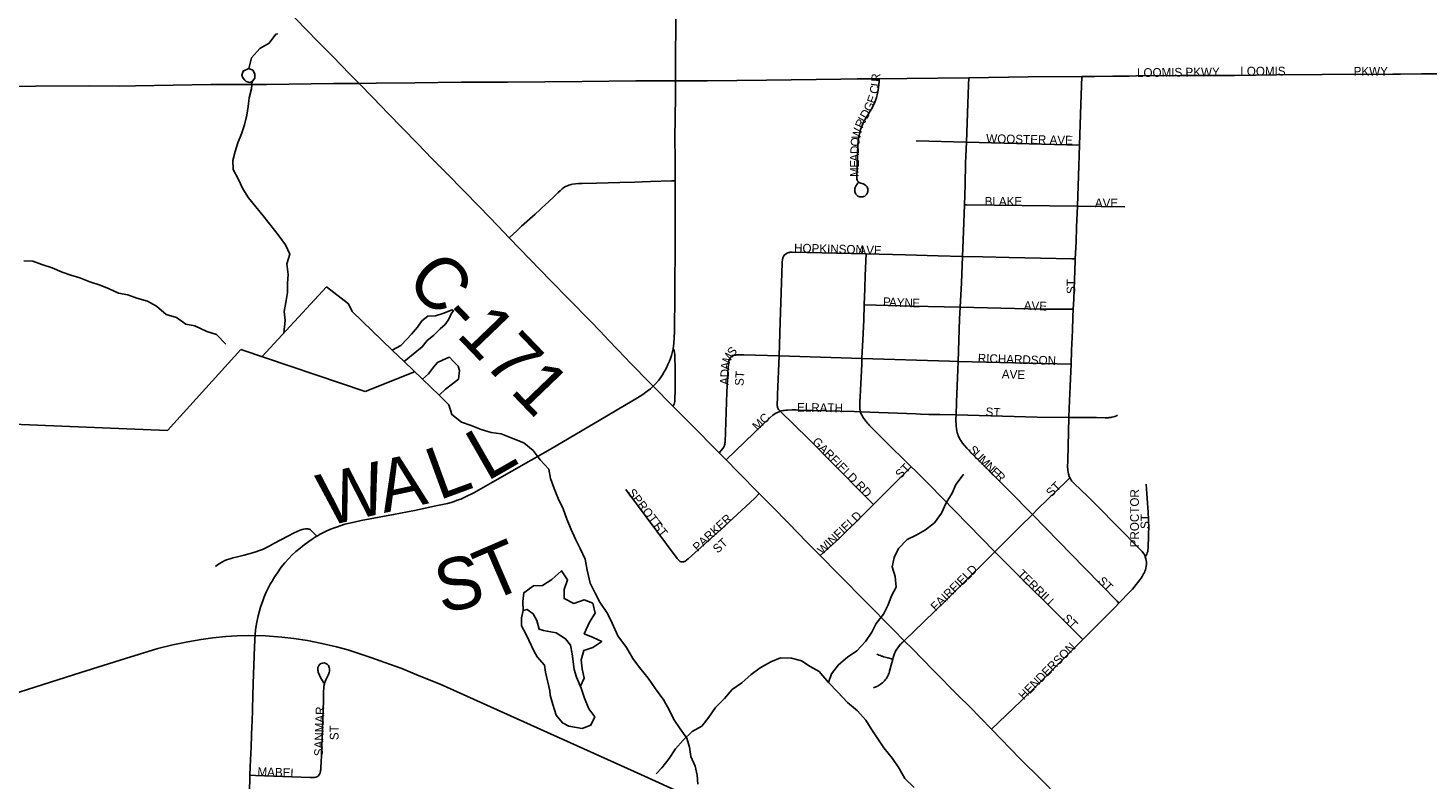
# Model space of a CAD drawing. Header units: feet. Extents: x 2113747 to 2516209, y 960708 to 1356798.
# Tile 111 of 206: x 2305491 to 2313538, y 1156200 to 1160519. Entities that reach past the tile are written whole.
import ezdxf

# ---------------------------------------------------------------- set-up
doc = ezdxf.new("R2010")
doc.units = ezdxf.units.FT
doc.header["$LTSCALE"] = 50
doc.header["$MEASUREMENT"] = 0
doc.linetypes.add('rr2', pattern=[0])
for name, color, linetype in [('0_Xref', 7, 'Continuous'), ('GM_X_City_Street', 251, 'Continuous'), ('GM_X_City_Street_Text', 251, 'Continuous'), ('GM_X_County_Road', 3, 'Continuous'), ('GM_X_County_Road_Text', 3, 'Continuous'), ('GM_X_Minor_Lake', 5, 'Continuous'), ('GM_X_Minor_River', 5, 'Continuous'), ('GM_X_Rail_Line', 251, 'rr2'), ('GM_X_Township_Road', 4, 'Continuous'), ('GM_X_Township_Subdivision', 4, 'Continuous'), ('GM_X_Township_Subdivision_Text', 4, 'Continuous')]:
    doc.layers.add(name, color=color, linetype=linetype)
doc.styles.add('Styledgn030', font='dgn030.shx')

# ---------------------------------------------------------------- blocks, each defined once
blk = doc.blocks.new('POR')
at = {"layer": 'GM_X_City_Street', "flags": 128}
for points in [[(2311862, 1160242.7), (2312117.9, 1160244.8), (2312289.3, 1160245.3)], [(2312349.2, 1160245.5), (2312426, 1160245.7), (2312667.6, 1160248.7), (2312929.8, 1160251.9), (2313335.3, 1160253.7), (2313379.4, 1160253.9)], [(2311306.7, 1156204.4), (2311202.2, 1156308.2), (2311191.7, 1156319)], [(2311649.6, 1155854.6), (2311557.8, 1155949.4), (2311501.4, 1156009), (2311457.3, 1156053.1), (2311448.8, 1156061.3), (2311419.3, 1156090.6), (2311306.7, 1156204.4)]]:
    blk.add_lwpolyline(points, dxfattribs=at)
at = {"layer": 'GM_X_County_Road', "flags": 128}
for points in [[(2307394.6, 1160199.9), (2307341.8, 1160253.6), (2307242.6, 1160353.7), (2307162.6, 1160435.9), (2307087.2, 1160513.6), (2306988.9, 1160614.9), (2306933.7, 1160675.2), (2306922.2, 1160689.1), (2306908.6, 1160706.9), (2306897.9, 1160722.6), (2306890.3, 1160734.5), (2306884.1, 1160745.4), (2306878.8, 1160757.2), (2306874.6, 1160769.7), (2306872, 1160780.4), (2306870.2, 1160791.4), (2306869, 1160812.2)], [(2309212.8, 1160213.9), (2309212.8, 1160331), (2309213.4, 1160419.2), (2309214.1, 1160471.4), (2309214, 1160570.1)], [(2307394.6, 1160199.9), (2307492.6, 1160200.7), (2307714.7, 1160202.4), (2307981.1, 1160206.2), (2308248.1, 1160208), (2308676.1, 1160211.7), (2308984.9, 1160214.2), (2309212.8, 1160213.9)], [(2309212.8, 1160213.9), (2309394.5, 1160215.3), (2309736.1, 1160219.3), (2310162.4, 1160224.7), (2310256.8, 1160225.6)], [(2309213.1, 1160134.3), (2309212.8, 1160213.9)], [(2310256.8, 1160225.6), (2310383.4, 1160226.8)], [(2310383.4, 1160226.8), (2310542.7, 1160228.4), (2310898.9, 1160232.9)], [(2310898.9, 1160232.9), (2311239.9, 1160237), (2311548.8, 1160239.8)], [(2311548.8, 1160239.8), (2311623.6, 1160240.4), (2311727.1, 1160241.8)], [(2311727.1, 1160241.8), (2311819.6, 1160242.5), (2311862, 1160242.7)], [(2312289.3, 1160245.3), (2312349.2, 1160245.5)], [(2313379.4, 1160253.9), (2313500.1, 1160254.3)], [(2313500.1, 1160254.3), (2313536.5, 1160254.5), (2313694.2, 1160255), (2313760.4, 1160255.6)], [(2305357.6, 1160181.5), (2305533.9, 1160183.9), (2305845.1, 1160185.5), (2306015.4, 1160184.9), (2306110.2, 1160186.5), (2306542.4, 1160192.7), (2306864, 1160194.1), (2307246.9, 1160198.5)], [(2307246.9, 1160198.5), (2307325.2, 1160199.4), (2307394.6, 1160199.9)], [(2308257.3, 1159311.9), (2308193.3, 1159378.8), (2308085.8, 1159489.4), (2307994, 1159583.3), (2307902.4, 1159677.3), (2307815.1, 1159766.3), (2307730.6, 1159853.6), (2307641, 1159945), (2307561.5, 1160027.7), (2307475.3, 1160117.9), (2307394.6, 1160199.9)], [(2309210.5, 1159640.6), (2309210.5, 1159640.8), (2309210.5, 1159726.7), (2309210.3, 1159767.4), (2309209.5, 1159883.2), (2309213.2, 1160125.5), (2309213.1, 1160134.3)], [(2309200.3, 1158674.5), (2309202.3, 1158689.8), (2309203.9, 1158706.8), (2309205.8, 1158737.6), (2309207.2, 1158774), (2309208.1, 1158809.5), (2309208.3, 1158951.5), (2309210.1, 1159338.9), (2309210.5, 1159640.6)], [(2308780.2, 1158774.6), (2308722.4, 1158835.7), (2308602.7, 1158957.4), (2308496.8, 1159065), (2308257.3, 1159311.9)], [(2308926, 1158621.8), (2308830.2, 1158721.6), (2308780.2, 1158774.6)], [(2309084.5, 1158459.3), (2309069.9, 1158473.8), (2308950.7, 1158596), (2308926, 1158621.8)], [(2309126.6, 1158506.4), (2309126.9, 1158506.8), (2309138.4, 1158524), (2309148.7, 1158540.6), (2309159, 1158560.7), (2309169.3, 1158583.9), (2309177.6, 1158602.8), (2309183.7, 1158618.5), (2309189.4, 1158635.3), (2309194, 1158650.6), (2309200.3, 1158674.5)], [(2309197.4, 1158344.4), (2309202.1, 1158350.8), (2309204.8, 1158355.8), (2309207.4, 1158362.8), (2309208.7, 1158370.2), (2309209.5, 1158381), (2309210.4, 1158440.1), (2309211.4, 1158552.6), (2309209.7, 1158638.3), (2309207.8, 1158652.3), (2309204.6, 1158664.3), (2309200.3, 1158674.5)], [(2308877.8, 1158323.4), (2308994.2, 1158392), (2309024.9, 1158411.8), (2309050.7, 1158430.1), (2309068.5, 1158444.4), (2309084.5, 1158459.3)], [(2309084.5, 1158459.3), (2309098.9, 1158473), (2309114.3, 1158490.8), (2309126.6, 1158506.4)], [(2309197.4, 1158344.4), (2309084.5, 1158459.3)], [(2308161.7, 1157906.7), (2308495, 1158096.9), (2308816.6, 1158287.4), (2308877.8, 1158323.4)], [(2309463.5, 1158076.2), (2309298.8, 1158242.1), (2309247.3, 1158293.5), (2309197.4, 1158344.4)], [(2309504.1, 1158035.4), (2309463.5, 1158076.2)], [(2309694.4, 1157841.1), (2309573.2, 1157965), (2309504.1, 1158035.4)], [(2307150.6, 1157596), (2307156, 1157599.1), (2307171, 1157607.7), (2307202, 1157623.3), (2307229.4, 1157636), (2307264.3, 1157649.3), (2307312.5, 1157664.9), (2307366.8, 1157678), (2307407.2, 1157686.4), (2307457.5, 1157695.7), (2307592.9, 1157721.2), (2307712, 1157744.9), (2307844.7, 1157772), (2307873.5, 1157778.4), (2307902.2, 1157785.2), (2307922.7, 1157790.7), (2307941, 1157796.5), (2307958.7, 1157802.7), (2307978.3, 1157810.2), (2308006.9, 1157822.2), (2308054.4, 1157845.5), (2308161.7, 1157906.7)], [(2309959, 1157572.6), (2309927.1, 1157604.4), (2309775.2, 1157758.6), (2309694.4, 1157841.1)], [(2306985.4, 1157596.7), (2307021, 1157615.2), (2307037.8, 1157623.1), (2307055.2, 1157630.4), (2307067.2, 1157634.7), (2307076, 1157636.9), (2307085.5, 1157638.1), (2307089.2, 1157638.4), (2307095.5, 1157638.4), (2307098.9, 1157638.3), (2307105.2, 1157637.1), (2307107.9, 1157636.3), (2307112.4, 1157634.2), (2307115.3, 1157632.4), (2307117.8, 1157630.5), (2307121.4, 1157627.3), (2307131.7, 1157616.7), (2307150.6, 1157596)], [(2306779.1, 1156538.3), (2306780.8, 1156592.9), (2306781.2, 1156605.9), (2306785.6, 1156750), (2306792.5, 1156959.9), (2306796.9, 1157035), (2306801.2, 1157070.9), (2306806.1, 1157101.5), (2306813.5, 1157137.8), (2306827.4, 1157188), (2306840.6, 1157225.7), (2306849.4, 1157248.1), (2306861.2, 1157275.3), (2306871.6, 1157297), (2306883.5, 1157319.8), (2306894, 1157338.2), (2306909.9, 1157364.2), (2306924.7, 1157386.6), (2306947, 1157418), (2306966.9, 1157442.4), (2306987.8, 1157466.2), (2307009.3, 1157488.6), (2307031.7, 1157508.7), (2307054.9, 1157528.3), (2307079.1, 1157547.2), (2307097.9, 1157561.1), (2307112.4, 1157571.4), (2307128.2, 1157582), (2307137.9, 1157588.2), (2307150.6, 1157596)], [(2306877.7, 1157539.9), (2306903.5, 1157554.1), (2306985.4, 1157596.7)], [(2310044.4, 1157485.8), (2309959, 1157572.6)], [(2306568.3, 1157421.9), (2306580.4, 1157431.1), (2306590.5, 1157438.3), (2306599.8, 1157444.2), (2306606.3, 1157447.8), (2306613.6, 1157451.5), (2306618.8, 1157454), (2306632.5, 1157459.7), (2306646, 1157464.7), (2306658.5, 1157468.3), (2306669.3, 1157471.2), (2306687.6, 1157476), (2306703.4, 1157479.9), (2306734.6, 1157487.5), (2306754.7, 1157492.8), (2306780.9, 1157500.1), (2306800.4, 1157506), (2306815.9, 1157511.4), (2306828.4, 1157516.2), (2306838.9, 1157520.3), (2306851.1, 1157525.8), (2306866.3, 1157533.6), (2306877.7, 1157539.9)], [(2310147.6, 1157381), (2310044.4, 1157485.8)], [(2310527.8, 1156995.5), (2310463.7, 1157060), (2310305.1, 1157221.4), (2310162.1, 1157366.2), (2310147.6, 1157381)], [(2311029.1, 1156486.4), (2310901.8, 1156616.6), (2310841.9, 1156677.3), (2310691.7, 1156828.7), (2310574.7, 1156948.2), (2310527.8, 1156995.5)], [(2306766.8, 1156222.3), (2306768.8, 1156270.2), (2306774.2, 1156384.8), (2306776.7, 1156450.3), (2306778.4, 1156505.8), (2306778.9, 1156528.4), (2306779.1, 1156538.3)], [(2311191.7, 1156319), (2311029.1, 1156486.4)], [(2306731.8, 1155161.5), (2306735.2, 1155271.3), (2306751.6, 1155684.8), (2306759.9, 1155975.2), (2306761.5, 1156040.8), (2306765.6, 1156195), (2306766.8, 1156222.3)]]:
    blk.add_lwpolyline(points, dxfattribs=at)
at = {"layer": 'GM_X_Minor_Lake'}
for p, q in [((2306726.1, 1160231.9), (2306737.2, 1160217.9)), ((2307584.6, 1158666.6), (2307652.9, 1158600.6)), ((2307758.1, 1158499.1), (2307854, 1158406.6)), ((2308466.6, 1156814), (2308491.4, 1156708))]:
    blk.add_line(p, q, dxfattribs=at)
at = {"layer": 'GM_X_Minor_Lake', "flags": 128}
for points in [[(2306737.2, 1160217.9), (2306745.4, 1160210.6), (2306759.4, 1160206.6), (2306767.5, 1160204.7), (2306781.4, 1160212.8), (2306795.2, 1160230.9), (2306795, 1160255), (2306782.9, 1160276.9), (2306760.8, 1160284.8), (2306729, 1160270.5), (2306721.2, 1160246.4), (2306726.1, 1160231.9)], [(2307652.9, 1158600.6), (2307757.5, 1158684.5), (2307785.2, 1158720.8), (2307822.9, 1158751.1), (2307860.6, 1158789.4), (2307888.4, 1158813.7), (2307910.1, 1158843.9), (2307925.8, 1158878), (2307937.7, 1158892.1), (2307929.7, 1158898.1), (2307875.9, 1158877.6), (2307834, 1158863.3), (2307790.1, 1158861), (2307754.3, 1158834.7), (2307730.6, 1158798.4), (2307694.9, 1158758.1), (2307669.2, 1158729.9), (2307633.5, 1158693.6), (2307584.6, 1158666.6)], [(2307854, 1158406.6), (2307891.5, 1158442.5), (2307931.2, 1158472.8), (2307964.9, 1158499.1), (2307970.6, 1158549.2), (2307964.4, 1158573.2), (2307934.2, 1158603), (2307914, 1158624.9), (2307898.1, 1158620.7), (2307844.3, 1158594.3), (2307822.5, 1158568.1), (2307792.8, 1158529.8), (2307758.1, 1158499.1)], [(2308491.4, 1156708), (2308491.6, 1156682), (2308508, 1156628.1), (2308526.5, 1156568.1), (2308562.8, 1156522.4), (2308598.9, 1156504.6), (2308677, 1156491.2), (2308726.8, 1156509.6), (2308748.4, 1156557.8), (2308714.1, 1156603.6), (2308689.6, 1156665.5), (2308671.2, 1156723.4), (2308644.7, 1156785.3), (2308630.4, 1156829.2), (2308619.7, 1156919.3), (2308609.3, 1156969.2), (2308581, 1157007.1), (2308526.8, 1157040.7), (2308474.8, 1157050.3), (2308454.8, 1157054.2), (2308428.7, 1157062), (2308416.4, 1157111.9), (2308394.1, 1157149.8), (2308359.9, 1157175.6), (2308338, 1157169.4), (2308328.3, 1157127.3), (2308328.7, 1157081.2), (2308353, 1157035.4), (2308401.8, 1156929.6), (2308418, 1156903.7), (2308460.3, 1156854), (2308466.6, 1156814)]]:
    blk.add_lwpolyline(points, dxfattribs=at)
at = {"layer": 'GM_X_Minor_River'}
for p, q in [((2307206.3, 1159030.9), (2306837.7, 1158629.1)), ((2307333, 1158931.7), (2307206.3, 1159030.9)), ((2307355.3, 1158887.8), (2307333, 1158931.7)), ((2307584.6, 1158666.6), (2307355.3, 1158887.8)), ((2306293.5, 1158204.9), (2306715.6, 1158670.7)), ((2306715.6, 1158670.7), (2307428.9, 1158427.9)), ((2307758.1, 1158499.1), (2307652.9, 1158600.6)), ((2307428.9, 1158427.9), (2307713.3, 1158542.4)), ((2307911.1, 1158351.5), (2307854, 1158406.6)), ((2304336.5, 1158283.9), (2306293.5, 1158204.9))]:
    blk.add_line(p, q, dxfattribs=at)
at = {"layer": 'GM_X_Minor_River', "flags": 128}
for points in [[(2306760.8, 1160284.8), (2306776.3, 1160346.9), (2306823.9, 1160401.4), (2306877.6, 1160431.8), (2306915.1, 1160482.1), (2306927.1, 1160484.2)], [(2306961.2, 1158763.7), (2306970, 1158836.8), (2306963.6, 1158888.8), (2306973.2, 1158941), (2306982.8, 1158997.1), (2306982.4, 1159051.2), (2306986, 1159101.2), (2306979.5, 1159163.3), (2306997, 1159217.4), (2306970.6, 1159271.3), (2306930.2, 1159329.1), (2306887.8, 1159382.8), (2306843.4, 1159438.5), (2306758.7, 1159542), (2306726.3, 1159593.8), (2306699.9, 1159651.6), (2306671.5, 1159705.5), (2306669.1, 1159757.5), (2306682.7, 1159807.7), (2306698.2, 1159857.8), (2306717.8, 1159910), (2306735.4, 1159962.2), (2306748.9, 1160016.4), (2306756.5, 1160066.5), (2306762.1, 1160116.6), (2306775.7, 1160168.7), (2306780.6, 1160212.4)], [(2306629.4, 1158700.1), (2306575, 1158755.7), (2306518.9, 1158773.3), (2306450.7, 1158806.8), (2306398.7, 1158816.4), (2306344.4, 1158854), (2306286.3, 1158871.6), (2306230, 1158919.2), (2306177.8, 1158946.9), (2306117.7, 1158964.4), (2306065.6, 1158984), (2306011.6, 1158993.6), (2305957.4, 1159019.2), (2305905.3, 1159038.9), (2305847.2, 1159058.4), (2305789.1, 1159082), (2305737, 1159097.6), (2305686.9, 1159115.3), (2305630.7, 1159138.9), (2305570.6, 1159158.4), (2305518.5, 1159178), (2305466.6, 1159179.6)], [(2308154.1, 1158193.2), (2308096, 1158210.8), (2308037.9, 1158232.3), (2307983.8, 1158252), (2307927.5, 1158295.6), (2307911.1, 1158351.5)], [(2309340.9, 1156169.9), (2309336.5, 1156221.9), (2309326.1, 1156273.9), (2309301.7, 1156329.8), (2309293.3, 1156383.8), (2309278.9, 1156435.7), (2309240.5, 1156489.5), (2309204.1, 1156543.3), (2309177.8, 1156595.1), (2309145.3, 1156653), (2309098.9, 1156718.7), (2309056.4, 1156780.4), (2309006, 1156842.1), (2308967.6, 1156893.9), (2308931.2, 1156955.7), (2308880.7, 1157023.4), (2308848.1, 1157097.2), (2308821.7, 1157151.1), (2308777.2, 1157216.8), (2308750.9, 1157268.7), (2308722.4, 1157326.5), (2308705.9, 1157400.5), (2308693.4, 1157464.5), (2308664.9, 1157526.3), (2308638.5, 1157580.2), (2308614.1, 1157634.1), (2308587.7, 1157693.9), (2308567.2, 1157753.9), (2308538.8, 1157813.7), (2308516.4, 1157871.6), (2308493.9, 1157927.5), (2308485.5, 1157981.5), (2308435.1, 1158035.2), (2308394.8, 1158088.9), (2308340.5, 1158132.6), (2308288.3, 1158154.2), (2308210.1, 1158185.6), (2308154.1, 1158193.2)], [(2310091.8, 1156754.3), (2310109.4, 1156804.5), (2310148.9, 1156856.9), (2310200.5, 1156901.3), (2310254.2, 1156937.8), (2310305.8, 1156990.2), (2310341.3, 1157044.6), (2310366.9, 1157094.8), (2310408.5, 1157147.2), (2310436, 1157201.5), (2310453.6, 1157253.7), (2310481.2, 1157304), (2310474.7, 1157364), (2310458.3, 1157419.9), (2310469.9, 1157474.1), (2310495.4, 1157526.3), (2310545, 1157576.8), (2310596.8, 1157603.2), (2310650.5, 1157633.6), (2310702.1, 1157674.1), (2310741.7, 1157728.4), (2310769.2, 1157788.7), (2310802.7, 1157843.1), (2310824.3, 1157893.3), (2310865.8, 1157949.7), (2310869.8, 1157951.7)], [(2308338, 1157169.4), (2308335.6, 1157221.5), (2308341.2, 1157271.6), (2308396.8, 1157312), (2308448.8, 1157312.4), (2308502.5, 1157346.9), (2308558, 1157397.4), (2308592.4, 1157345.6), (2308572.9, 1157289.4), (2308573.3, 1157237.3), (2308629.4, 1157209.7), (2308687.2, 1157230.2), (2308737.3, 1157210.5), (2308751.8, 1157154.6), (2308718.2, 1157102.2), (2308688.7, 1157035.9), (2308738.9, 1157014.3), (2308789, 1156990.7), (2308737.3, 1156956.2), (2308685.5, 1156939.8), (2308669.9, 1156885.6), (2308676.3, 1156833.6), (2308688.7, 1156779.6), (2308666.9, 1156733.4)], [(2309101.8, 1156230.4), (2309134.4, 1156264.4), (2309175.9, 1156318.8), (2309213.4, 1156373.2), (2309257, 1156423.6), (2309308.6, 1156474), (2309364.3, 1156504.5), (2309403.9, 1156556.8), (2309443.4, 1156611.2), (2309495, 1156663.7), (2309538.5, 1156714.1), (2309594.2, 1156752.5), (2309647.8, 1156801), (2309699.4, 1156839.4), (2309761.1, 1156873.9), (2309816.9, 1156896.4), (2309878.9, 1156894.9), (2309936.9, 1156879.3), (2309987.1, 1156847.6), (2310039.3, 1156818), (2310091.8, 1156754.3), (2310146.2, 1156698.7), (2310200.6, 1156641), (2310258.9, 1156591.4), (2310307.3, 1156537.7), (2310341.7, 1156483.9), (2310410.4, 1156380.3), (2310460.8, 1156318.6), (2310497.2, 1156264.8), (2310531.7, 1156203), (2310584, 1156151.4)]]:
    blk.add_lwpolyline(points, dxfattribs=at)
at = {"layer": 'GM_X_Rail_Line', "flags": 128}
blk.add_lwpolyline([(2298566.4, 1156301.2), (2298661.6, 1156254.5), (2298761.9, 1156214.5), (2298846.9, 1156183.1), (2299073.9, 1156112.5), (2299481.2, 1155985.8), (2299840, 1155872.7), (2300106.9, 1155792.8), (2300297.4, 1155735), (2300383.2, 1155712.9), (2300477.6, 1155690.8), (2300576.2, 1155672.1), (2300658.7, 1155658.5), (2300752.2, 1155645.7), (2300872.1, 1155633), (2300970.7, 1155630.4), (2301088, 1155628.7), (2301196, 1155630.4), (2301302.3, 1155636.4), (2301406, 1155648.3), (2301531, 1155666.1), (2301701.9, 1155695.9), (2301971.9, 1155743.5), (2302605.6, 1155863.4), (2302833.5, 1155905.9), (2302916.8, 1155922), (2303014.6, 1155942.5), (2303113.2, 1155966.3), (2303222.9, 1155996.9), (2303358.9, 1156038.5), (2303511.9, 1156087.8), (2303697.3, 1156146.5), (2304150.4, 1156290.2), (2305356.9, 1156673.6), (2305794.7, 1156813), (2306052.3, 1156893), (2306238.5, 1156949.9), (2306324.4, 1156972), (2306410.2, 1156989), (2306485.9, 1157002.6), (2306553.9, 1157012.8), (2306627.9, 1157019.6), (2306693.4, 1157023), (2306761.4, 1157024.7), (2306857.4, 1157023), (2306951, 1157016.2), (2307019, 1157008.6), (2307097.2, 1156996.7), (2307180.5, 1156979.7), (2307264.7, 1156960.1), (2307330.2, 1156942.3), (2307399, 1156919.3), (2307461.1, 1156898.9), (2307542.7, 1156870.9), (2307639.6, 1156835.2), (2307739.9, 1156794.3), (2307860.7, 1156745.9), (2309012.7, 1156226.4), (2310212, 1155680.7), (2310557.5, 1155526.7), (2311084.1, 1155295.6)], dxfattribs=at)
at = {"layer": 'GM_X_Township_Road', "flags": 128}
blk.add_lwpolyline([(2308257.3, 1159311.9), (2308302, 1159354.6), (2308328.4, 1159378.5), (2308406.4, 1159448.1), (2308433.1, 1159472.5), (2308445.2, 1159483.7), (2308462.3, 1159499), (2308509.5, 1159544.8), (2308538.6, 1159573.2), (2308549.3, 1159583), (2308561.8, 1159593.7), (2308571.4, 1159600.7), (2308581, 1159606.5), (2308591.9, 1159611.6), (2308600.6, 1159614.8), (2308612.7, 1159618.3), (2308620.9, 1159620), (2308638.3, 1159622.5), (2308655.6, 1159624.1), (2308675.8, 1159625.1), (2308758.6, 1159626.5), (2308893.1, 1159629.6), (2308978.3, 1159632.3), (2309020.9, 1159634), (2309070.1, 1159635.8), (2309190.4, 1159639.9), (2309210.5, 1159640.6)], dxfattribs=at)
at = {"layer": 'GM_X_Township_Subdivision', "flags": 128}
for points in [[(2310260.9, 1159630.1), (2310260, 1159627.2), (2310258.8, 1159624.1), (2310257.1, 1159620.8), (2310252.2, 1159613.2), (2310249.9, 1159608.8), (2310246.1, 1159600.8), (2310244.4, 1159595.2), (2310243.4, 1159589.5), (2310243.3, 1159584.2), (2310243.7, 1159578.8), (2310245, 1159573.4), (2310247.2, 1159567.7), (2310249.9, 1159563.2), (2310253.3, 1159559), (2310257.1, 1159555.5), (2310261.4, 1159552.4), (2310267.4, 1159549.4), (2310271.9, 1159548), (2310278.1, 1159546.9), (2310282.6, 1159546.9), (2310289.8, 1159547.8), (2310293.9, 1159549), (2310300.6, 1159552.2), (2310304, 1159554.5), (2310308.6, 1159558.7), (2310310, 1159560.3), (2310312.9, 1159564.4), (2310313.9, 1159566.2), (2310316, 1159570.3), (2310316.7, 1159571.9), (2310318.5, 1159579.1), (2310318.9, 1159582.6), (2310318.7, 1159589.4), (2310317.8, 1159593.8), (2310316, 1159599.7), (2310313.6, 1159604.3), (2310310.1, 1159609.4), (2310306.6, 1159613.1), (2310301.7, 1159617.1), (2310298.5, 1159619.1), (2310291.7, 1159622.3), (2310278.9, 1159626.6), (2310273.1, 1159628.8), (2310268.7, 1159630.7), (2310263.5, 1159633.9), (2310261.9, 1159635.4), (2310259.1, 1159639.3), (2310258.3, 1159641.2), (2310257.5, 1159643.8), (2310256, 1159649.7), (2310255.6, 1159653.7), (2310255.6, 1159659.4), (2310257.9, 1159715.8), (2310259.7, 1159797.8), (2310261.7, 1159845.5), (2310263.5, 1159867.5), (2310266.7, 1159891.8), (2310272.4, 1159917.3), (2310277, 1159934.4), (2310281.6, 1159947.9), (2310289.1, 1159966.8), (2310295.3, 1159980.3), (2310338, 1160050.1), (2310354.5, 1160082.7), (2310361.9, 1160101.6), (2310367.6, 1160119.4), (2310371.2, 1160133.6), (2310375, 1160152.4), (2310378.9, 1160176.2), (2310381.4, 1160194.1), (2310382.7, 1160210.7), (2310383.4, 1160226.8)], [(2310885.1, 1159862.6), (2310891, 1160029.6), (2310897.1, 1160191.3), (2310898.9, 1160232.9)], [(2311534.9, 1159845), (2311543, 1160080.4), (2311548.8, 1160239.8)], [(2310595.7, 1159870.4), (2310885.1, 1159862.6)], [(2310873.3, 1159502.4), (2310876.8, 1159617.6), (2310880.6, 1159742.2), (2310885.1, 1159862.6)], [(2310885.1, 1159862.6), (2311534.9, 1159845)], [(2311522.7, 1159494.5), (2311528.7, 1159669.4), (2311534.9, 1159845)], [(2310862, 1159205.3), (2310867.8, 1159348.8), (2310873.3, 1159502.4)], [(2310873.3, 1159502.4), (2310885.4, 1159502.3), (2311522.7, 1159494.5)], [(2311510.5, 1159190.3), (2311514.9, 1159288.6), (2311518.5, 1159373.2), (2311522.7, 1159494.5)], [(2311522.7, 1159494.5), (2311794.7, 1159490.6)], [(2309807.9, 1158633.2), (2309814.3, 1158826.2), (2309825.8, 1159166.1), (2309826.3, 1159175.1), (2309827.2, 1159184.1), (2309827.9, 1159188.5), (2309829, 1159193.8), (2309829.7, 1159196.4), (2309831.1, 1159200.4), (2309833.3, 1159205.3), (2309835.9, 1159209.1), (2309839.6, 1159213.6), (2309843.1, 1159217)], [(2309843.1, 1159217), (2309850.2, 1159222), (2309853.2, 1159223.7), (2309855.1, 1159224.6), (2309857.2, 1159225.4), (2309858.9, 1159226), (2309863.8, 1159227.5), (2309867.8, 1159228.4), (2309872, 1159228.9), (2309876.4, 1159229.3), (2309883.2, 1159229.5), (2310308.6, 1159219.6)], [(2310297.5, 1158926.2), (2310300.6, 1159020.7), (2310303.5, 1159096.1), (2310308.6, 1159219.6)], [(2310308.6, 1159219.6), (2310534.2, 1159214.3), (2310721.9, 1159208.5), (2310862, 1159205.3)], [(2310849.3, 1158912.9), (2310856.1, 1159053.7), (2310862, 1159205.3)], [(2310862, 1159205.3), (2310979, 1159202.5)], [(2310979, 1159202.5), (2311131.1, 1159199), (2311491.3, 1159190.8), (2311510.5, 1159190.3)], [(2311499.2, 1158901), (2311501.8, 1158959.4), (2311510.1, 1159180.6), (2311510.5, 1159190.3)], [(2310284.4, 1158618.5), (2310284.5, 1158621.3), (2310288.9, 1158722.8), (2310294.7, 1158840.6), (2310297.5, 1158926.2)], [(2310297.5, 1158926.2), (2310573, 1158919.5), (2310849.3, 1158912.9)], [(2310837.4, 1158601.6), (2310846, 1158843.9), (2310849.3, 1158912.9)], [(2310849.3, 1158912.9), (2311240.4, 1158903.6), (2311323.4, 1158902.3), (2311499.2, 1158901)], [(2311486.2, 1158585.1), (2311489.8, 1158664.6), (2311493.8, 1158779.3), (2311497.4, 1158857.8), (2311499.2, 1158901)], [(2309463.5, 1158076.2), (2309484.7, 1158101), (2309488.2, 1158105.7), (2309490, 1158108.5), (2309491, 1158110.2), (2309492.7, 1158113.9), (2309494, 1158116.9), (2309495.1, 1158120.5), (2309496.3, 1158126.2), (2309497.1, 1158131.3), (2309497.5, 1158137.3), (2309508.2, 1158424.6), (2309516.4, 1158569.1), (2309517.3, 1158581.3), (2309517.7, 1158586.8), (2309518.4, 1158594.6), (2309519.1, 1158599.9), (2309519.8, 1158604.8), (2309521.3, 1158610.6), (2309523, 1158614.4), (2309524.8, 1158618.2), (2309527.9, 1158622.3), (2309531.5, 1158626.3)], [(2309531.5, 1158626.3), (2309538.5, 1158631.6), (2309547.2, 1158635.5), (2309550.6, 1158636.6), (2309558.8, 1158638.2), (2309565.9, 1158638.9), (2309577.6, 1158639.4), (2309605.9, 1158639.4), (2309807.9, 1158633.2)], [(2309815.1, 1158314.6), (2309809.3, 1158320.5), (2309804.7, 1158325.7), (2309802.2, 1158329.4), (2309800.7, 1158332.9), (2309799.5, 1158336.3), (2309798.4, 1158341.4), (2309797.7, 1158346.7), (2309797.7, 1158362.8), (2309798.4, 1158385.2), (2309799.4, 1158411.7), (2309807.9, 1158633.2)], [(2309807.9, 1158633.2), (2310284.4, 1158618.5)], [(2310275.5, 1158311.8), (2310273.8, 1158320.4), (2310273.2, 1158325.2), (2310272.5, 1158332.2), (2310272.1, 1158339.5), (2310272, 1158346.5), (2310272.2, 1158354.2), (2310272.7, 1158369.1), (2310274.1, 1158396.9), (2310277.2, 1158474.9), (2310282.9, 1158585.6), (2310284.4, 1158618.5)], [(2310284.4, 1158618.5), (2310788.6, 1158602.9), (2310837.4, 1158601.6)], [(2310825.2, 1158294.7), (2310828.7, 1158366.9), (2310835.7, 1158554.2), (2310837.4, 1158601.6)], [(2310837.4, 1158601.6), (2311486.2, 1158585.1)], [(2311474.2, 1158279.7), (2311475.8, 1158333.1), (2311486.2, 1158585.1)], [(2309504.1, 1158035.4), (2309718.7, 1158243), (2309754.9, 1158276.9), (2309772.7, 1158291.8), (2309786.6, 1158301.4), (2309798.8, 1158308), (2309808.2, 1158312.3), (2309815.1, 1158314.6)], [(2309815.1, 1158314.6), (2309821.7, 1158316.5), (2309831, 1158318.5), (2309837.6, 1158319.7), (2309848.1, 1158321), (2309856.7, 1158321.7), (2309884.1, 1158322.5), (2309905.8, 1158322.4), (2309922.9, 1158321.9), (2309997.6, 1158319), (2310239.5, 1158313.3), (2310275.5, 1158311.8)], [(2310351.2, 1157778.7), (2310326.8, 1157803.1), (2310294.3, 1157835.5), (2309976.4, 1158157), (2309815.1, 1158314.6)], [(2310275.5, 1158311.8), (2310594.6, 1158299.7), (2310620.2, 1158298.7), (2310669.4, 1158297), (2310731.5, 1158295.6), (2310825.2, 1158294.7)], [(2310568, 1157996.2), (2310408.1, 1158152.1), (2310374.6, 1158186.2), (2310348.9, 1158212.6), (2310328.7, 1158233.7), (2310322.3, 1158240.4), (2310316.7, 1158246.4), (2310310.4, 1158253.6), (2310307, 1158257.6), (2310302.5, 1158263.4), (2310295.4, 1158273.2), (2310290.3, 1158280.7), (2310287.3, 1158285.7), (2310284.8, 1158289.9), (2310281.5, 1158296), (2310278.5, 1158302.5), (2310276.6, 1158307.7), (2310275.5, 1158311.8)], [(2311263.9, 1157721.9), (2311221.3, 1157765.5), (2311170.6, 1157816.6), (2311091.9, 1157895.5), (2311038.9, 1157949.2), (2310914.7, 1158074.7), (2310888.1, 1158103.2), (2310874.6, 1158118.2), (2310863.3, 1158131.8), (2310852.6, 1158146.4), (2310847.1, 1158155.2), (2310840.4, 1158167.8), (2310837.8, 1158174), (2310834.7, 1158182.4), (2310832.5, 1158190.2), (2310829.6, 1158202.2), (2310827.1, 1158215.9), (2310825.8, 1158230.1), (2310825.1, 1158241.8), (2310824.7, 1158255.3), (2310824.6, 1158269.2), (2310825.2, 1158294.7)], [(2310825.2, 1158294.7), (2311292, 1158281.6), (2311474.2, 1158279.7)], [(2311479.4, 1157931.2), (2311476.5, 1157938.2), (2311474.2, 1157944.3), (2311472.6, 1157949.4), (2311470.8, 1157955.8), (2311469.2, 1157964.3), (2311468, 1157972.4), (2311467, 1157982.9), (2311466.3, 1157994.2), (2311466.9, 1158031.3), (2311474.2, 1158279.7)], [(2311474.2, 1158279.7), (2311632.7, 1158278), (2311682.5, 1158277.2), (2311699.3, 1158277.7), (2311704.9, 1158278.1), (2311715.6, 1158279.3), (2311721.4, 1158280.3), (2311730.9, 1158282.9), (2311737, 1158285.1), (2311747.1, 1158289.3), (2311753.7, 1158292.6)], [(2310351.2, 1157778.7), (2310371.9, 1157799.4), (2310513.9, 1157941.5), (2310568, 1157996.2)], [(2311048.5, 1157506.8), (2310818.9, 1157742.3), (2310673.2, 1157891.4), (2310615.3, 1157949.8), (2310590.7, 1157974.2), (2310568, 1157996.2)], [(2311263.9, 1157721.9), (2311294.4, 1157752.4), (2311353.3, 1157809.6), (2311459.9, 1157912.4), (2311479.4, 1157931.2)], [(2311913.2, 1157478), (2311909.4, 1157486.5), (2311903.9, 1157495.7), (2311894.3, 1157507.7), (2311880.9, 1157522.1), (2311634.3, 1157773.1), (2311580.4, 1157826.3), (2311503.9, 1157899.6), (2311496.5, 1157907.4), (2311490.8, 1157913.7), (2311486.4, 1157919.5), (2311482.5, 1157925.8), (2311479.4, 1157931.2)], [(2311913.2, 1157478), (2311921, 1157492.3), (2311924.6, 1157500), (2311926.8, 1157507.8), (2311928.2, 1157516.7), (2311929.1, 1157528.4), (2311931.9, 1157602.7), (2311932.3, 1157618.2), (2311932.4, 1157641.7), (2311932.4, 1157662.3), (2311932.1, 1157672.4), (2311931.5, 1157690.1), (2311931, 1157703.5), (2311930, 1157723.3), (2311929.2, 1157737.2), (2311927.6, 1157760.4), (2311922, 1157841.6), (2311918.4, 1157895.1)], [(2309253, 1157448.4), (2309245.9, 1157449.7), (2309240.5, 1157451.6), (2309238.3, 1157452.9), (2309236.1, 1157454.4), (2309233.5, 1157456.5), (2309229.5, 1157460.3), (2309227.6, 1157462.4), (2309222.4, 1157468.5), (2308926.5, 1157865)], [(2309253, 1157448.4), (2309258.9, 1157449), (2309263.5, 1157450.1), (2309267.3, 1157451.7), (2309272, 1157454.6), (2309276.1, 1157457.8), (2309285.8, 1157466.1), (2309493.3, 1157652.4), (2309668.6, 1157815.8), (2309694.4, 1157841.1)], [(2310044.4, 1157485.8), (2310151.4, 1157581), (2310312.2, 1157739.9), (2310351.2, 1157778.7)], [(2311048.5, 1157506.8), (2311099.3, 1157557.4), (2311192.1, 1157650.2), (2311263.9, 1157721.9)], [(2311761.8, 1157211.7), (2311751.7, 1157222.1), (2311565.6, 1157412.8), (2311263.9, 1157721.9)], [(2310831.9, 1157291.5), (2311048.5, 1157506.8)], [(2311553.5, 1157002.3), (2311540, 1157015.8), (2311048.5, 1157506.8)], [(2311761.8, 1157211.7), (2311825.7, 1157277.6), (2311839.3, 1157292.3), (2311848, 1157302.3), (2311861, 1157318), (2311870.1, 1157329.6), (2311879.9, 1157342.7), (2311888.7, 1157355.1), (2311894.6, 1157363.9), (2311899.1, 1157371.8), (2311903.3, 1157379.6), (2311907.5, 1157387.7), (2311911, 1157395.8), (2311913.6, 1157403.3), (2311916.2, 1157412.8), (2311918.3, 1157424.4), (2311919.1, 1157434.2), (2311919, 1157447.2), (2311918, 1157457), (2311916.6, 1157465.9), (2311914.8, 1157472.8), (2311913.2, 1157478)], [(2310527.8, 1156995.5), (2310639.5, 1157103.5), (2310769.2, 1157229.2), (2310831.9, 1157291.5)], [(2311553.5, 1157002.3), (2311740.9, 1157190.2), (2311761.8, 1157211.7)], [(2310461.3, 1156889), (2310464, 1156898.4), (2310468, 1156910.9), (2310472.3, 1156922.2), (2310475.6, 1156929.9), (2310478.1, 1156935.2), (2310485.2, 1156947.6), (2310490.2, 1156954.9), (2310500.2, 1156968.1), (2310504.5, 1156973.2), (2310507.4, 1156976.5), (2310510.9, 1156980), (2310513.1, 1156982.1), (2310515.7, 1156984.6), (2310519.1, 1156987.6), (2310527.8, 1156995.5)], [(2311029.1, 1156486.4), (2311197.1, 1156648), (2311305.4, 1156753.6), (2311553.5, 1157002.3)], [(2310370.2, 1156918.4), (2310375.8, 1156915.6), (2310381.5, 1156913.1), (2310390.3, 1156909.6), (2310396.7, 1156907.4), (2310401.6, 1156905.8), (2310409.3, 1156903.4), (2310418.6, 1156900.7), (2310433.9, 1156896.5), (2310461.3, 1156889)], [(2307160.3, 1156219.3), (2307163.2, 1156223), (2307166.4, 1156228), (2307168.2, 1156231.2), (2307170.1, 1156236), (2307171, 1156239.4), (2307172.2, 1156244.2), (2307173.1, 1156248.5), (2307174.2, 1156255.7), (2307174.7, 1156261), (2307175.3, 1156269.3), (2307177.2, 1156296.3), (2307179.1, 1156334.9), (2307189.4, 1156649.6), (2307190.7, 1156704.8), (2307191.4, 1156720.4), (2307191.7, 1156725.3), (2307192.4, 1156733.3), (2307192.9, 1156737.3), (2307193.8, 1156742.6), (2307194.8, 1156747.3), (2307196.3, 1156752.3), (2307199.3, 1156761.3), (2307203.3, 1156770.8), (2307206.5, 1156777.4), (2307216.8, 1156797.2), (2307220.7, 1156806.8), (2307222.4, 1156812.5), (2307223.8, 1156820.7), (2307224.1, 1156827.6), (2307224, 1156834.2), (2307222.7, 1156841.8), (2307218.3, 1156852.5), (2307211.1, 1156860.7), (2307204, 1156865.2), (2307194.6, 1156867.5), (2307185.2, 1156867), (2307176.4, 1156864.4), (2307169.1, 1156859.8), (2307164.3, 1156854.7), (2307162.1, 1156851.2), (2307159.7, 1156846.6), (2307158.9, 1156844.6), (2307157.9, 1156840.8), (2307157.4, 1156836.9), (2307157.2, 1156829.4), (2307157.7, 1156824.5), (2307158.4, 1156820), (2307159.7, 1156815.3), (2307161.9, 1156809), (2307164, 1156804), (2307169.6, 1156792), (2307178.7, 1156774.1), (2307183.6, 1156765), (2307191.6, 1156751.1)], [(2310351.7, 1156724.5), (2310364.9, 1156729.8), (2310369.7, 1156732), (2310371.1, 1156732.8), (2310373.5, 1156734), (2310375.8, 1156735.2), (2310378.2, 1156736.6), (2310383.7, 1156739.9), (2310388.5, 1156743.1), (2310392, 1156745.5), (2310396.2, 1156748.8), (2310398.7, 1156750.9), (2310402, 1156753.9), (2310406.2, 1156757.7), (2310409.5, 1156761), (2310413.8, 1156765.7), (2310418.3, 1156771), (2310422.8, 1156777), (2310426.9, 1156783), (2310429.1, 1156786.5), (2310432.9, 1156793.2), (2310434.9, 1156797), (2310437, 1156801.6), (2310439.4, 1156807.3), (2310440.1, 1156809.2), (2310441.4, 1156813.2), (2310442.2, 1156815.6), (2310443.7, 1156820.9), (2310461.3, 1156889)], [(2306766.8, 1156222.3), (2306799.4, 1156220.8), (2307112.8, 1156208.5), (2307126.2, 1156208.4), (2307138.6, 1156209.4), (2307145, 1156210.6), (2307151.1, 1156212.7), (2307156.2, 1156215.7), (2307160.3, 1156219.3)]]:
    blk.add_lwpolyline(points, dxfattribs=at)
at = {"layer": 'GM_X_City_Street_Text', "char_height": 50, "attachment_point": 7, "line_spacing_factor": 0.8, "style": 'Styledgn030'}
for s, insert, rotation in [('{\\Fdgn000|c0;\\C256;LOOMIS PKWY}', (2311865.6, 1160235.9), 0.57913), ('{\\Fdgn000|c0;\\C256;LOOMIS}', (2312459.3, 1160244.7), 0.00001), ('{\\Fdgn000|c0;\\C256;PKWY}', (2313110.5, 1160244.7), 0.00001)]:
    blk.add_mtext(s, dxfattribs=dict(at, insert=insert, rotation=rotation))
at = {"layer": 'GM_X_County_Road_Text', "char_height": 300, "attachment_point": 7, "line_spacing_factor": 0.8, "style": 'Styledgn030'}
for s, insert, rotation in [('{\\Fdgn000|c0;\\C256;C-171}', (2307651.2, 1159052.6), 313.8476), ('{\\Fdgn000|c0;\\C256;L}', (2308128.4, 1157909.1), 29.8001), ('{\\Fdgn000|c0;\\C256;A}', (2307537, 1157729.6), 12.10366), ('{\\Fdgn000|c0;\\C256;L}', (2307852.5, 1157801.5), 20.133), ('{\\Fdgn000|c0;\\C256;W}', (2307201.2, 1157651.8), 13.04915), ('{\\Fdgn000|c0;\\C256;T}', (2308142.6, 1157215.4), 23.31254), ('{\\Fdgn000|c0;\\C256;S}', (2307869.9, 1157146.5), 12.67517)]:
    blk.add_mtext(s, dxfattribs=dict(at, insert=insert, rotation=rotation))
at = {"layer": 'GM_X_Township_Subdivision_Text', "char_height": 50, "attachment_point": 7, "line_spacing_factor": 0.8, "style": 'Styledgn030'}
for s, insert, rotation in [('{\\Fdgn000|c0;\\C256;R}', (2310388.6, 1160208.7), 88.56863), ('{\\Fdgn000|c0;\\C256;E}', (2310358.7, 1160079.6), 70.05275), ('{\\Fdgn000|c0;\\C256;C}', (2310376.5, 1160136), 78.77169), ('{\\Fdgn000|c0;\\C256;I}', (2310384.9, 1160179), 82.2001), ('{\\Fdgn000|c0;\\C256;D}', (2310313.2, 1159991.1), 60.69701), ('{\\Fdgn000|c0;\\C256;G}', (2310336.7, 1160033.2), 64.13535), ('{\\Fdgn000|c0;\\C256;R}', (2310287.6, 1159938.1), 65.91176), ('{\\Fdgn000|c0;\\C256;I}', (2310302.6, 1159972), 61.0091), ('{\\Fdgn000|c0;\\C256;O}', (2310268.8, 1159835.2), 84.35246), ('{\\Fdgn000|c0;\\C256;W}', (2310272.5, 1159875.4), 77.18306), ('{\\Fdgn000|c0;\\C256;WOOSTER AVE}', (2310998.4, 1159857.5), 358.84329), ('{\\Fdgn000|c0;\\C256;D}', (2310266.8, 1159792.8), 87.2664), ('{\\Fdgn000|c0;\\C256;E}', (2310266.6, 1159714.9), 89.83244), ('{\\Fdgn000|c0;\\C256;A}', (2310266.7, 1159750.1), 89.83529), ('{\\Fdgn000|c0;\\C256;M}', (2310266.4, 1159662.1), 89.83608), ('{\\Fdgn000|c0;\\C256;BLAKE}', (2310989.7, 1159496.7), 0.00001), ('{\\Fdgn000|c0;\\C256;AVE}', (2311623.3, 1159487.9), 0.00001), ('{\\Fdgn000|c0;\\C256;HOPKINSON}', (2309894, 1159228.3), 358.56872), ('{\\Fdgn000|c0;\\C256;AVE}', (2310263.5, 1159219.5), 358.02636), ('{\\Fdgn000|c0;\\C256;ST}', (2311511.6, 1158989), 90), ('{\\Fdgn000|c0;\\C256;P}', (2310404.2, 1158920.3), 357.02024), ('{\\Fdgn000|c0;\\C256;A}', (2310439.3, 1158918.5), 357.00444), ('{\\Fdgn000|c0;\\C256;Y}', (2310483.3, 1158916.2), 357.00444), ('{\\Fdgn000|c0;\\C256;N}', (2310527.8, 1158913.9), 357.47079), ('{\\Fdgn000|c0;\\C256;E}', (2310574.3, 1158911.9), 359.49252), ('{\\Fdgn000|c0;\\C256;A}', (2311213.9, 1158898.3), 357.76968), ('{\\Fdgn000|c0;\\C256;V}', (2311257.9, 1158896.6), 357.76968), ('{\\Fdgn000|c0;\\C256;E}', (2311302.8, 1158894.9), 358.54967), ('{\\Fdgn000|c0;\\C256;S}', (2309541.3, 1158624.8), 46.62333), ('{\\Fdgn000|c0;\\C256;M}', (2309522.5, 1158584.7), 63.3046), ('{\\Fdgn000|c0;\\C256;RICHARDSON}', (2310949.9, 1158594.7), 358.08947), ('{\\Fdgn000|c0;\\C256;D}', (2309520.3, 1158508.9), 87.55126), ('{\\Fdgn000|c0;\\C256;A}', (2309522.1, 1158551.8), 85.42694), ('{\\Fdgn000|c0;\\C256;ST}', (2309604.3, 1158459.6), 86.42535), ('{\\Fdgn000|c0;\\C256;AVE}', (2311087.7, 1158504.4), 358.0261), ('{\\Fdgn000|c0;\\C256;A}', (2309518.4, 1158465), 87.5731), ('{\\Fdgn000|c0;\\C256;ELRATH}', (2309911.2, 1158313.1), 358.9801), ('{\\Fdgn000|c0;\\C256;MC}', (2309683.4, 1158200.7), 43.14648), ('{\\Fdgn000|c0;\\C256;ST}', (2310993.7, 1158286.7), 356.42622), ('{\\Fdgn000|c0;\\C256;GARFIELD RD}', (2309994.7, 1158134.9), 314.55609), ('{\\Fdgn000|c0;\\C256;S}', (2310892.7, 1158090.4), 311.15251), ('{\\Fdgn000|c0;\\C256;U}', (2310919.3, 1158060.2), 315.28562), ('{\\Fdgn000|c0;\\C256;M}', (2310951, 1158028.8), 315.76934), ('{\\Fdgn000|c0;\\C256;ST}', (2310506.4, 1157923.6), 44.98178), ('{\\Fdgn000|c0;\\C256;N}', (2310988.9, 1157992), 315.76413), ('{\\Fdgn000|c0;\\C256;E}', (2311020.4, 1157961.3), 315.7536), ('{\\Fdgn000|c0;\\C256;R}', (2311045.6, 1157936.7), 315.79441), ('{\\Fdgn000|c0;\\C256;ST}', (2311373.2, 1157818), 45.00993), ('{\\Fdgn000|c0;\\C256;SPROTT}', (2308933.8, 1157845.1), 307.97266), ('{\\Fdgn000|c0;\\C256;PROCTOR}', (2311876.8, 1157532.6), 90), ('{\\Fdgn000|c0;\\C256;PARKER}', (2309340.2, 1157505.4), 42.7672), ('{\\Fdgn000|c0;\\C256;WINFIELD}', (2310057.5, 1157487.9), 43.78409), ('{\\Fdgn000|c0;\\C256;ST}', (2311936.5, 1157638.2), 90), ('{\\Fdgn000|c0;\\C256;ST}', (2309079.1, 1157651.3), 309.79841), ('{\\Fdgn000|c0;\\C256;ST}', (2309455.4, 1157494.8), 42.50219), ('{\\Fdgn000|c0;\\C256;FAIRFIELD}', (2310708.7, 1157162.4), 44.43303), ('{\\Fdgn000|c0;\\C256;TERRILL}', (2311174, 1157373.5), 315.70692), ('{\\Fdgn000|c0;\\C256;ST}', (2311636, 1157334), 315), ('{\\Fdgn000|c0;\\C256;ST}', (2311433.5, 1157118.4), 315.00994), ('{\\Fdgn000|c0;\\C256;HENDERSON}', (2311214.8, 1156652), 45), ('{\\Fdgn000|c0;\\C256;SANMAR}', (2307186.4, 1156330.4), 88.06169), ('{\\Fdgn000|c0;\\C256;ST}', (2307276.9, 1156423.8), 90), ('{\\Fdgn000|c0;\\C256;MABEL}', (2306809.5, 1156218.8), 357.65951)]:
    blk.add_mtext(s, dxfattribs=dict(at, insert=insert, rotation=rotation))

msp = doc.modelspace()

# ---------------------------------------------------------------- block references
at = {"layer": '0_Xref'}
msp.add_blockref('POR', (0, 0), dxfattribs=at)

doc.saveas('drawing.dxf')
